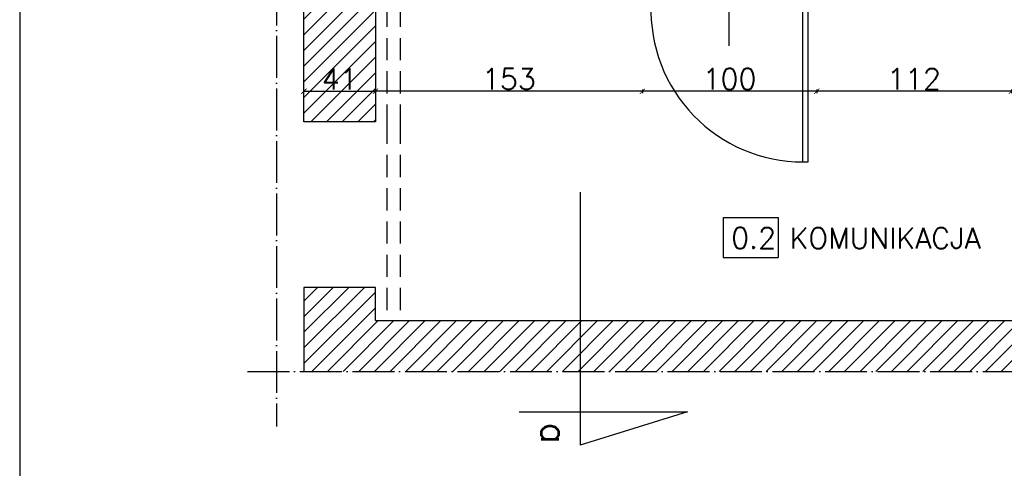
# Model space of a CAD drawing. Header units: millimetres. Extents: x -155361 to 49141, y -33787 to 6941.
# Tile 10 of 44: x -26083 to -25519, y 3078 to 3335. Entities that reach past the tile are written whole.
import ezdxf

# ---------------------------------------------------------------- set-up
doc = ezdxf.new("R2010")
doc.units = ezdxf.units.MM
doc.linetypes.add('ACAD_ISO04W100', pattern=[30, 24, -3, 0, -3])
doc.linetypes.add('DASHED', pattern=[19.05, 12.7, -6.35])
doc.styles.add('Opisowy', font='txt.shx')
doc.styles.get("Standard").update_dxf_attribs({"font": 'txt.shx'})
doc.dimstyles.new('ISO-25', dxfattribs={"dimtxt": 12, "dimasz": 3, "dimexe": 1, "dimexo": 1, "dimgap": 1, "dimtad": 1, "dimdec": 0, "dimtxsty": 'Opisowy', "dimblk": 'ARCHTICK', "dimcen": 2.5, "dimadec": 0, "dimazin": 0, "dimtfac": 1, "dimtdec": 0, "dimtmove": 0, "dimatfit": 3, "dimldrblk": 'ARCHTICK', "dimfxl": 1, "dimfxlon": 1, "dimarcsym": 0})

# ---------------------------------------------------------------- blocks, each defined once
blk = doc.blocks.new('_ArchTick')
at = {"color": 0, "linetype": 'ByBlock', "const_width": 0.15}
blk.add_lwpolyline([(-0.5, -0.5), (0.5, 0.5)], dxfattribs=at)
blk = doc.blocks.new('*D10833')
at = {"color": 0, "lineweight": -2}
for p, q in [((-25920.43, 3293.18), (-25920.43, 3295.18)), ((-25920.43, 3294.18), (-25879.43, 3294.18)), ((-25879.43, 3293.18), (-25879.43, 3295.18))]:
    blk.add_line(p, q, dxfattribs=at)
at = {"layer": 'Defpoints', "color": 0}
for p in [(-25879.43, 3294.18), (-25920.43, 3276.73), (-25879.43, 3276.73)]:
    blk.add_point(p, dxfattribs=at)
at = {"color": 0, "lineweight": -2, "xscale": 3, "yscale": 3, "zscale": 3, "rotation": 180}
blk.add_blockref('_ArchTick', (-25920.43, 3294.18), dxfattribs=at)
at = {"color": 0, "lineweight": -2, "xscale": 3, "yscale": 3, "zscale": 3}
blk.add_blockref('_ArchTick', (-25879.43, 3294.18), dxfattribs=at)
at = {"color": 0, "insert": (-25899.93, 3301.18), "char_height": 12, "attachment_point": 5, "style": 'Opisowy'}
blk.add_mtext('41', dxfattribs=at)
blk = doc.blocks.new('*D11110')
at = {"color": 0, "lineweight": -2}
for p, q in [((-25879.43, 3295.18), (-25879.43, 3293.18)), ((-25726.43, 3294.18), (-25879.43, 3294.18)), ((-25726.43, 3295.18), (-25726.43, 3293.18))]:
    blk.add_line(p, q, dxfattribs=at)
at = {"layer": 'Defpoints', "color": 0}
for p in [(-25879.43, 3343.73), (-25726.43, 3343.73), (-25879.43, 3294.18)]:
    blk.add_point(p, dxfattribs=at)
at = {"color": 0, "lineweight": -2, "xscale": 3, "yscale": 3, "zscale": 3, "rotation": 180}
blk.add_blockref('_ArchTick', (-25879.43, 3294.18), dxfattribs=at)
at = {"color": 0, "lineweight": -2, "xscale": 3, "yscale": 3, "zscale": 3}
blk.add_blockref('_ArchTick', (-25726.43, 3294.18), dxfattribs=at)
at = {"color": 0, "insert": (-25802.93, 3301.18), "char_height": 12, "attachment_point": 5, "style": 'Opisowy'}
blk.add_mtext('153', dxfattribs=at)
blk = doc.blocks.new('*D11111')
at = {"color": 0, "lineweight": -2}
for p, q in [((-25726.43, 3295.18), (-25726.43, 3293.18)), ((-25626.43, 3294.18), (-25726.43, 3294.18)), ((-25626.43, 3295.18), (-25626.43, 3293.18))]:
    blk.add_line(p, q, dxfattribs=at)
at = {"layer": 'Defpoints', "color": 0}
for p in [(-25726.43, 3343.73), (-25626.43, 3343.73), (-25726.43, 3294.18)]:
    blk.add_point(p, dxfattribs=at)
at = {"color": 0, "lineweight": -2, "xscale": 3, "yscale": 3, "zscale": 3, "rotation": 180}
blk.add_blockref('_ArchTick', (-25726.43, 3294.18), dxfattribs=at)
at = {"color": 0, "lineweight": -2, "xscale": 3, "yscale": 3, "zscale": 3}
blk.add_blockref('_ArchTick', (-25626.43, 3294.18), dxfattribs=at)
at = {"color": 0, "insert": (-25676.43, 3301.18), "char_height": 12, "attachment_point": 5, "style": 'Opisowy'}
blk.add_mtext('100', dxfattribs=at)
blk = doc.blocks.new('*D11112')
at = {"color": 0, "lineweight": -2}
for p, q in [((-25626.43, 3295.18), (-25626.43, 3293.18)), ((-25514.93, 3294.18), (-25626.43, 3294.18)), ((-25514.93, 3295.18), (-25514.93, 3293.18))]:
    blk.add_line(p, q, dxfattribs=at)
at = {"layer": 'Defpoints', "color": 0}
for p in [(-25626.43, 3343.73), (-25514.93, 3343.73), (-25626.43, 3294.18)]:
    blk.add_point(p, dxfattribs=at)
at = {"color": 0, "lineweight": -2, "xscale": 3, "yscale": 3, "zscale": 3, "rotation": 180}
blk.add_blockref('_ArchTick', (-25626.43, 3294.18), dxfattribs=at)
at = {"color": 0, "lineweight": -2, "xscale": 3, "yscale": 3, "zscale": 3}
blk.add_blockref('_ArchTick', (-25514.93, 3294.18), dxfattribs=at)
at = {"color": 0, "insert": (-25570.68, 3301.18), "char_height": 12, "attachment_point": 5, "style": 'Opisowy'}
blk.add_mtext('112', dxfattribs=at)

msp = doc.modelspace()

# ---------------------------------------------------------------- hatches: boundary and pattern name
h = msp.add_hatch()
h.set_pattern_fill('ANSI31', color=256, scale=2, style=0)
h.set_pattern_definition([(45, (-6909.126, 7745.025), (-4.490128, 4.490128), [])])
h.paths.add_polyline_path([(-25920.43, 3723.35), (-25340.74, 3723.35), (-25340.74, 3326.73), (-25363.43, 3326.73), (-25363.43, 3350.73), (-25363.43, 3355.73), (-25363.43, 3705.73), (-25865.2, 3705.73), (-25872.86, 3705.73), (-25879.43, 3705.73), (-25879.43, 3518.63), (-25879.43, 3508.63), (-25879.43, 3505.73), (-25879.43, 3485.73), (-25879.43, 3465.73), (-25879.43, 3355.73), (-25879.43, 3350.73), (-25879.43, 3276.73), (-25891.43, 3276.73), (-25896.43, 3276.73), (-25920.43, 3276.73), (-25920.43, 3386)])
h.paths.add_polyline_path([(-25910.93, 3310.18), (-25910.93, 3292.18), (-25888.93, 3292.18), (-25888.93, 3310.18)], flags=24)
h.paths.add_polyline_path([(-25340.74, 3133.65), (-25340.74, 3162.73), (-25865.2, 3162.73), (-25872.86, 3162.73), (-25879.43, 3162.73), (-25879.43, 3181.73), (-25891.43, 3181.73), (-25896.43, 3181.73), (-25920.43, 3181.73), (-25920.43, 3133.65)])

# ---------------------------------------------------------------- linework, layer by layer
for p, q in [((-26083.32, 3811.68), (-26083.32, 2503.5)), ((-25920.43, 3276.73), (-25920.43, 3386)), ((-25676.94, 3380.22), (-25676.94, 3320.17)), ((-25879.43, 3350.73), (-25879.43, 3276.73)), ((-25634.43, 3253.73), (-25634.43, 3343.73)), ((-25631.43, 3253.73), (-25631.43, 3343.73)), ((-25879.43, 3276.73), (-25920.43, 3276.73)), ((-25634.43, 3253.73), (-25631.43, 3253.73)), ((-25762.13, 3236.3), (-25762.13, 3091.29)), ((-25680.18, 3221.75), (-25648.54, 3221.75)), ((-25680.18, 3221.75), (-25680.18, 3198.95)), ((-25648.54, 3221.75), (-25648.54, 3198.95)), ((-25680.18, 3198.95), (-25648.54, 3198.95)), ((-25879.43, 3181.73), (-25920.43, 3181.73)), ((-25920.43, 3181.73), (-25920.43, 3133.65)), ((-25879.43, 3162.73), (-25879.43, 3181.73)), ((-25879.43, 3162.73), (-25340.74, 3162.73)), ((-25796.97, 3110.45), (-25700.54, 3110.45)), ((-25700.54, 3110.45), (-25762.13, 3091.29))]:
    msp.add_line(p, q)
at = {"linetype": 'ACAD_ISO04W100'}
for p, q in [((-25936.04, 3747.28), (-25936.04, 3102.11)), ((-25952.76, 3133.65), (-25326.92, 3133.65))]:
    msp.add_line(p, q, dxfattribs=at)
at = {"linetype": 'DASHED'}
for p, q in [((-25872.86, 3705.73), (-25872.86, 3276.73)), ((-25865.2, 3705.73), (-25865.2, 3276.73)), ((-25872.86, 3276.73), (-25872.86, 3162.73)), ((-25865.2, 3276.73), (-25865.2, 3162.73))]:
    msp.add_line(p, q, dxfattribs=at)
msp.add_arc((-25634.43, 3340.78), 87.05, 178.058, 270)

# ---------------------------------------------------------------- texts
at = {"char_height": 12, "attachment_point": 1}
for s, insert, width in [('0.2', (-25675.49, 3216.07), 2.5914), ('KOMUNIKACJA', (-25642.07, 3215.98), 5.1829)]:
    msp.add_mtext(s, dxfattribs=dict(at, insert=insert, width=width))
at = {"insert": (-25769.34, 3104.21), "char_height": 15, "width": 14.2991, "attachment_point": 1, "rotation": 270}
msp.add_mtext('a', dxfattribs=at)

# ---------------------------------------------------------------- dimensions: what is measured, and where the dimension line sits
for base, p1, p2, picture, middle in [((-25879.43, 3294.18), (-25726.43, 3343.73), (-25879.43, 3343.73), '*D11110', (-25802.93, 3301.18)), ((-25726.43, 3294.18), (-25626.43, 3343.73), (-25726.43, 3343.73), '*D11111', (-25676.43, 3301.18)), ((-25626.4315, 3294.1825), (-25514.9295, 3343.7303), (-25626.4315, 3343.7303), '*D11112', (-25570.6805, 3301.1825)), ((-25879.43, 3294.18), (-25920.43, 3276.73), (-25879.43, 3276.73), '*D10833', (-25899.93, 3301.18))]:
    dim = msp.add_linear_dim(base=base, p1=p1, p2=p2, dimstyle='ISO-25', override={"dimzin": 1})
    dim.commit()
    dim.dimension.update_dxf_attribs({"geometry": picture, "text_midpoint": middle})

doc.saveas('drawing.dxf')
